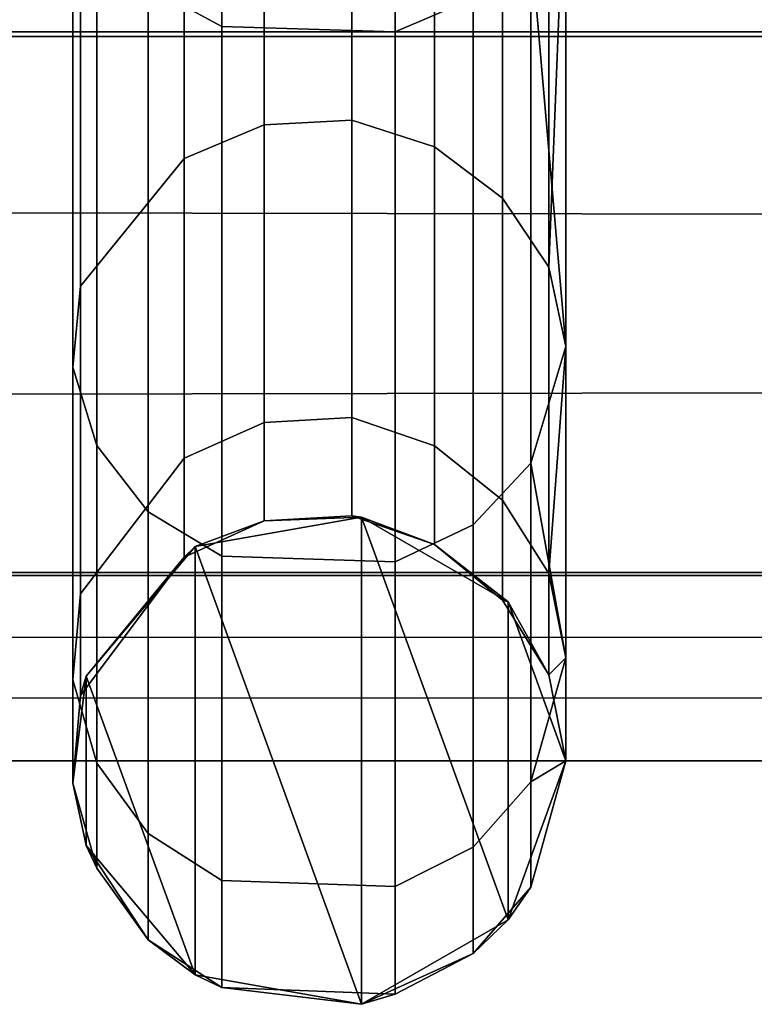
# Model space of a CAD drawing. Header units: inches. Extents: x 0 to 69, y -28.1 to 0.
# Tile 172 of 256: x 23.065 to 23.213, y -28.059 to -27.86. Entities that reach past the tile are written whole.
import ezdxf

# ---------------------------------------------------------------- set-up
doc = ezdxf.new("R2010")
doc.units = ezdxf.units.IN
doc.header["$LTSCALE"] = 0.03937
doc.header["$MEASUREMENT"] = 0
doc.layers.add('A-FURN-3-ST', color=151, linetype='Continuous')
doc.layers.add('A-FURN-3-ST-SEAM', color=250, linetype='Continuous')

msp = doc.modelspace()

# ---------------------------------------------------------------- meshes
at = {"layer": 'A-FURN-3-ST'}
mesh = msp.add_polyface(dxfattribs=at)
corners = [(0.25, -4.85038, 5), (68.75, -27.51, 5), (0.25, -27.51, 5), (0.125, -4.85038, 5.03349), (0.125, -27.51, 5.03349), (0.25, -28.01, 5.5), (0.125, -27.97651, 5.5), (0.25, -27.97194, 5.30866), (0.125, -27.941, 5.32148), (0.25, -27.86356, 5.14645), (0.125, -27.83987, 5.17013), (0.25, -27.70134, 5.03806), (0.125, -27.68853, 5.069), (0.03349, -27.65351, 5.15355), (0.03349, -27.885, 5.5), (0.25, -28.01, 16.9), (0.125, -27.97651, 16.9), (0.25, -26.91, 18), (0.125, -26.91, 17.96651), (0.25, -27.1947, 17.96252), (0.125, -27.18603, 17.93017), (0.25, -27.46, 17.85263), (0.125, -27.44325, 17.82362), (0.25, -27.68782, 17.67782), (0.125, -27.66414, 17.65413), (0.25, -27.86263, 17.45), (0.125, -27.83362, 17.43325), (0.25, -27.97252, 17.1847), (0.125, -27.94017, 17.17603), (0.03349, -27.85178, 17.15235), (0.03349, -26.91, 17.875), (0.03349, -27.59943, 17.58943), (0.03349, -27.75438, 17.3875), (0.125, -5.45916, 17.96651), (0.25, -5.45916, 18), (68.75, -28.01, 16.9), (68.75, -27.97252, 17.1847), (68.75, -27.86263, 17.45), (68.75, -27.68782, 17.67782), (68.75, -27.46, 17.85263), (68.75, -27.1947, 17.96252), (68.75, -27.70134, 5.03806), (68.75, -27.86356, 5.14645), (68.75, -27.97194, 5.30866)]
mesh.append_faces([[corners[k] for k in face] for face in [(0, 1, 2), (3, 2, 4), (5, 6, 7), (7, 6, 8), (7, 8, 9), (9, 8, 10), (9, 10, 11), (11, 10, 12), (11, 12, 2), (2, 12, 4), (4, 12, 13), (14, 8, 6), (5, 15, 6), (6, 15, 16), (6, 16, 14), (17, 18, 19), (19, 18, 20), (19, 20, 21), (21, 20, 22), (21, 22, 23), (23, 22, 24), (23, 24, 25), (25, 24, 26), (25, 26, 27), (27, 26, 28), (27, 28, 15), (15, 28, 16), (16, 28, 29), (18, 30, 20), (24, 31, 32, 26), (26, 32, 29, 28), (33, 30, 18), (34, 18, 17), (15, 35, 27), (27, 36, 25), (25, 37, 23), (23, 38, 21), (21, 39, 19), (19, 40, 17), (5, 35, 15), (2, 1, 11), (11, 41, 9), (9, 42, 7), (7, 43, 5)]])
mesh = msp.add_polyface(dxfattribs=at)
corners = [(68.875, -4.85038, 5.03349), (68.96651, -27.51, 5.125), (68.875, -27.51, 5.03349), (68.75, -4.85038, 5), (68.75, -27.51, 5), (68.96651, -27.85646, 5.35649), (68.875, -27.97651, 5.5), (68.875, -27.941, 5.32148), (68.75, -28.01, 5.5), (68.75, -27.97194, 5.30866), (68.875, -27.83987, 5.17013), (68.75, -27.86356, 5.14645), (68.875, -27.68853, 5.069), (68.75, -27.70134, 5.03806), (68.96651, -27.65351, 5.15355), (68.96651, -27.77517, 5.23483), (68.96651, -27.885, 16.9), (68.875, -27.97651, 16.9), (68.75, -28.01, 16.9), (68.875, -27.94017, 17.17603), (68.75, -27.97252, 17.1847), (68.96651, -27.16235, 17.84178), (68.875, -26.91, 17.96651), (68.875, -27.18603, 17.93017), (68.75, -26.91, 18), (68.75, -27.1947, 17.96252), (68.875, -27.44325, 17.82362), (68.75, -27.46, 17.85263), (68.875, -27.66414, 17.65413), (68.75, -27.68782, 17.67782), (68.875, -27.83362, 17.43325), (68.75, -27.86263, 17.45), (68.875, -5.45916, 17.96651), (0.25, -27.97252, 17.1847), (0.25, -27.86263, 17.45), (0.25, -27.68782, 17.67782), (0.25, -27.46, 17.85263), (0.25, -27.1947, 17.96252), (0.25, -26.91, 18), (0.25, -28.01, 5.5), (0.25, -27.70134, 5.03806), (0.25, -27.86356, 5.14645), (0.25, -27.97194, 5.30866), (68.75, -5.45916, 18)]
mesh.append_faces([[corners[k] for k in face] for face in [(0, 1, 2), (3, 2, 4), (5, 6, 7), (7, 6, 8), (7, 8, 9), (7, 9, 10), (10, 9, 11), (10, 11, 12), (12, 11, 13), (12, 13, 2), (2, 13, 4), (2, 1, 12), (12, 14, 15, 10), (6, 16, 17), (6, 17, 8), (8, 17, 18), (16, 19, 17), (17, 19, 20), (17, 20, 18), (21, 22, 23), (22, 24, 23), (23, 24, 25), (23, 25, 26), (26, 25, 27), (26, 27, 28), (28, 27, 29), (28, 29, 30), (30, 29, 31), (30, 31, 19), (19, 31, 20), (32, 24, 22), (33, 18, 20), (34, 20, 31), (35, 31, 29), (36, 29, 27), (37, 27, 25), (38, 25, 24), (8, 18, 39), (40, 4, 13), (41, 13, 11), (42, 11, 9), (39, 9, 8), (24, 43, 38)]])
at = {"layer": 'A-FURN-3-ST-SEAM'}
mesh = msp.add_polyface(dxfattribs=at)
corners = [(23.175, -27.52283, 17.8134), (23.16794, -27.53705, 17.83462), (23.175, -27.68795, 17.67775), (23.16794, -27.70612, 17.6957), (23.175, -27.82342, 17.51285), (23.16794, -27.84463, 17.52708), (23.10543, -27.8615, 17.5384), (23.1405, -27.86258, 17.53912), (23.1405, -27.72141, 17.71098), (23.10543, -27.72049, 17.71006), (23.1405, -27.54909, 17.85257), (23.10543, -27.54837, 17.85149), (23.09052, -27.54297, 17.84345), (23.09052, -27.71364, 17.70322), (23.09052, -27.85346, 17.53301), (23.07526, -27.82718, 17.51537), (23.08012, -27.84144, 17.52494), (23.08012, -27.7034, 17.69298), (23.07526, -27.69125, 17.68084), (23.08012, -27.5349, 17.83142), (23.07526, -27.52534, 17.81717), (23.07686, -27.51547, 17.80246), (23.07686, -27.67872, 17.66832), (23.07686, -27.81247, 17.5055), (23.1484, -27.7871, 17.48848), (23.13168, -27.78229, 17.48525), (23.13168, -27.65301, 17.64262), (23.1484, -27.65711, 17.64672), (23.13168, -27.49522, 17.77228), (23.1484, -27.49845, 17.77709), (23.16218, -27.50472, 17.78644), (23.16218, -27.66508, 17.65468), (23.16218, -27.79645, 17.49475), (23.17155, -27.809, 17.50317), (23.17155, -27.67577, 17.66537), (23.114, -27.65374, 17.64335), (23.114, -27.78314, 17.48582), (23.13168, -27.88046, 17.30196), (23.114, -27.88141, 17.30235), (23.17155, -27.51314, 17.79899), (23.09784, -27.49987, 17.77921), (23.114, -27.49579, 17.77313), (23.09784, -27.65892, 17.64853), (23.09784, -27.78922, 17.4899), (23.15625, -27.54455, 17.8458), (23.15625, -27.71564, 17.70522), (23.15625, -27.85581, 17.53458)]
mesh.append_faces([[corners[k] for k in face] for face in [(0, 1, 2), (2, 1, 3), (2, 3, 4), (4, 3, 5), (6, 7, 8, 9), (9, 8, 10, 11), (11, 12, 13, 9), (9, 13, 14, 6), (15, 16, 17, 18), (18, 17, 19, 20), (20, 21, 22, 18), (18, 22, 23, 15), (24, 25, 26, 27), (27, 26, 28, 29), (29, 30, 31, 27), (27, 31, 32, 24), (4, 33, 2), (2, 33, 34), (2, 34, 0), (35, 26, 25, 36), (36, 25, 37, 38), (30, 39, 34, 31), (31, 34, 33, 32), (40, 41, 35, 42), (42, 35, 36, 43), (21, 40, 42, 22), (22, 42, 43, 23), (12, 19, 17, 13), (13, 17, 16, 14), (44, 10, 8, 45), (45, 8, 7, 46), (1, 44, 45, 3), (3, 45, 46, 5)]])
mesh = msp.add_polyface(dxfattribs=at)
corners = [(23.175, -27.82342, 17.51285), (23.16794, -27.84463, 17.52708), (23.175, -27.92623, 17.32092), (23.16794, -27.94982, 17.33069), (23.175, -27.98919, 17.11255), (23.10543, -27.96859, 17.33846), (23.1405, -27.9698, 17.33896), (23.1405, -27.86258, 17.53912), (23.10543, -27.8615, 17.5384), (23.09052, -27.85346, 17.53301), (23.09052, -27.95965, 17.33476), (23.07526, -27.93041, 17.32265), (23.08012, -27.94627, 17.32922), (23.08012, -27.84144, 17.52494), (23.07526, -27.82718, 17.51537), (23.07686, -27.81247, 17.5055), (23.07686, -27.91405, 17.31587), (23.07686, -27.97625, 17.11003), (23.07526, -27.99362, 17.11345), (23.13368, -27.96076, 5.5), (23.114, -27.96149, 11.2), (23.13168, -27.96046, 11.2), (23.1484, -27.96626, 11.2), (23.1484, -27.96626, 16.9), (23.13168, -27.96046, 16.9), (23.13168, -27.94059, 17.10301), (23.1484, -27.94628, 17.10413), (23.13168, -27.88046, 17.30196), (23.1484, -27.88582, 17.30418), (23.13168, -27.78229, 17.48525), (23.1484, -27.7871, 17.48848), (23.16218, -27.79645, 17.49475), (23.16218, -27.89622, 17.30849), (23.16218, -27.95732, 17.1063), (23.16218, -27.97752, 16.9), (23.17155, -27.97215, 17.10922), (23.17155, -27.91019, 17.31427), (23.17155, -27.809, 17.50317), (23.114, -27.88141, 17.30235), (23.114, -27.94159, 17.1032), (23.114, -27.96149, 16.9), (23.09784, -27.78922, 17.4899), (23.114, -27.78314, 17.48582), (23.09784, -27.88818, 17.30516), (23.09784, -27.94878, 17.10462), (23.09784, -27.96882, 16.9), (23.15625, -27.85581, 17.53458), (23.15625, -27.96226, 17.33584)]
mesh.append_faces([[corners[k] for k in face] for face in [(0, 1, 2), (2, 1, 3), (2, 3, 4), (5, 6, 7, 8), (8, 9, 10, 5), (11, 12, 13, 14), (14, 15, 16, 11), (11, 16, 17, 18), (19, 20, 21), (19, 21, 22), (23, 24, 25, 26), (26, 25, 27, 28), (28, 27, 29, 30), (30, 31, 32, 28), (28, 32, 33, 26), (26, 33, 34, 23), (4, 35, 2), (2, 35, 36), (2, 36, 0), (0, 36, 37), (38, 27, 25, 39), (39, 25, 24, 40), (40, 24, 21, 20), (31, 37, 36, 32), (32, 36, 35, 33), (41, 42, 38, 43), (43, 38, 39, 44), (44, 39, 40, 45), (15, 41, 43, 16), (16, 43, 44, 17), (9, 13, 12, 10), (46, 7, 6, 47), (1, 46, 47, 3)]])
mesh = msp.add_polyface(dxfattribs=at)
corners = [(23.10543, -28.05586, 11.2), (23.1405, -28.05716, 11.2), (23.1405, -28.05716, 16.9), (23.10543, -28.05586, 16.9), (23.1405, -28.03545, 17.12169), (23.10543, -28.03418, 17.12144), (23.1405, -27.9698, 17.33896), (23.10543, -27.96859, 17.33846), (23.09052, -27.95965, 17.33476), (23.09052, -28.02468, 17.11957), (23.09052, -28.04618, 16.9), (23.09052, -28.04618, 11.2), (23.1, -28.0533, 5.5), (23.07802, -28.0271, 5.5), (23.08012, -28.03169, 11.2), (23.07526, -28.01452, 11.2), (23.08012, -28.03169, 16.9), (23.07526, -28.01452, 16.9), (23.08012, -28.01047, 17.11677), (23.07526, -27.99362, 17.11345), (23.08012, -27.94627, 17.32922), (23.07526, -27.93041, 17.32265), (23.07686, -27.97625, 17.11003), (23.07686, -27.99681, 16.9), (23.07686, -27.99681, 11.2), (23.07802, -27.9929, 5.5), (23.09784, -27.96882, 11.2), (23.1, -27.9667, 5.5), (23.114, -27.96149, 11.2), (23.13368, -27.96076, 5.5), (23.13368, -28.05924, 5.5), (23.09784, -27.96882, 16.9), (23.114, -27.96149, 16.9), (23.09784, -27.94878, 17.10462)]
mesh.append_faces([[corners[k] for k in face] for face in [(0, 1, 2, 3), (3, 2, 4, 5), (5, 4, 6, 7), (7, 8, 9, 5), (5, 9, 10, 3), (3, 10, 11, 0), (0, 11, 12), (12, 11, 13), (13, 11, 14), (13, 14, 15), (15, 14, 16, 17), (17, 16, 18, 19), (19, 18, 20, 21), (19, 22, 23, 17), (17, 23, 24, 15), (15, 24, 25), (25, 24, 26), (25, 26, 27), (27, 26, 28), (27, 28, 29), (25, 13, 15), (12, 30, 0), (31, 32, 28, 26), (22, 33, 31, 23), (23, 31, 26, 24), (8, 20, 18, 9), (9, 18, 16, 10), (10, 16, 14, 11)]])
mesh.append_faces([[corners[k] for k in face] for face in [(25, 12, 13)]], dxfattribs={"vtx0": -1})
mesh.append_faces([[corners[k] for k in face] for face in [(29, 30, 27), (27, 12, 25)]], dxfattribs={"vtx0": -1, "vtx1": -1})
mesh.append_faces([[corners[k] for k in face] for face in [(27, 30, 12)]], dxfattribs={"vtx0": -1, "vtx2": -1})
mesh = msp.add_polyface(dxfattribs=at)
corners = [(23.175, -27.98919, 17.11255), (23.16794, -27.94982, 17.33069), (23.16794, -28.01424, 17.11752), (23.175, -28.01, 16.9), (23.16794, -28.03554, 16.9), (23.175, -28.01, 11.2), (23.16794, -28.03554, 11.2), (23.175, -28.01, 5.5), (23.1633, -28.04214, 5.5), (23.15625, -28.049, 11.2), (23.13368, -28.05924, 5.5), (23.1405, -28.05716, 11.2), (23.10543, -28.05586, 11.2), (23.1484, -27.96626, 11.2), (23.13168, -27.96046, 11.2), (23.13168, -27.96046, 16.9), (23.1484, -27.96626, 16.9), (23.16218, -27.97752, 16.9), (23.16218, -27.97752, 11.2), (23.1633, -27.97786, 5.5), (23.17155, -27.99263, 11.2), (23.17155, -27.99263, 16.9), (23.17155, -27.97215, 17.10922), (23.13368, -27.96076, 5.5), (23.16218, -27.95732, 17.1063), (23.15625, -27.96226, 17.33584), (23.1405, -27.9698, 17.33896), (23.1405, -28.03545, 17.12169), (23.15625, -28.02745, 17.12012), (23.1405, -28.05716, 16.9), (23.15625, -28.049, 16.9)]
mesh.append_faces([[corners[k] for k in face] for face in [(0, 1, 2), (0, 2, 3), (3, 2, 4), (3, 4, 5), (5, 4, 6), (5, 6, 7), (7, 6, 8), (8, 6, 9), (8, 9, 10), (10, 9, 11), (10, 11, 12), (13, 14, 15, 16), (16, 17, 18, 13), (13, 18, 19), (19, 18, 20), (19, 20, 7), (7, 20, 5), (5, 20, 3), (3, 20, 21), (3, 21, 0), (0, 21, 22), (19, 23, 13), (24, 22, 21, 17), (17, 21, 20, 18), (25, 26, 27, 28), (28, 27, 29, 30), (30, 29, 11, 9), (1, 25, 28, 2), (2, 28, 30, 4), (4, 30, 9, 6)]])
mesh.append_faces([[corners[k] for k in face] for face in [(19, 8, 23)]], dxfattribs={"vtx0": -1, "vtx1": -1})
mesh.append_faces([[corners[k] for k in face] for face in [(23, 8, 10)]], dxfattribs={"vtx0": -1, "vtx2": -1})
mesh.append_faces([[corners[k] for k in face] for face in [(7, 8, 19)]], dxfattribs={"vtx1": -1})

doc.saveas('drawing.dxf')
